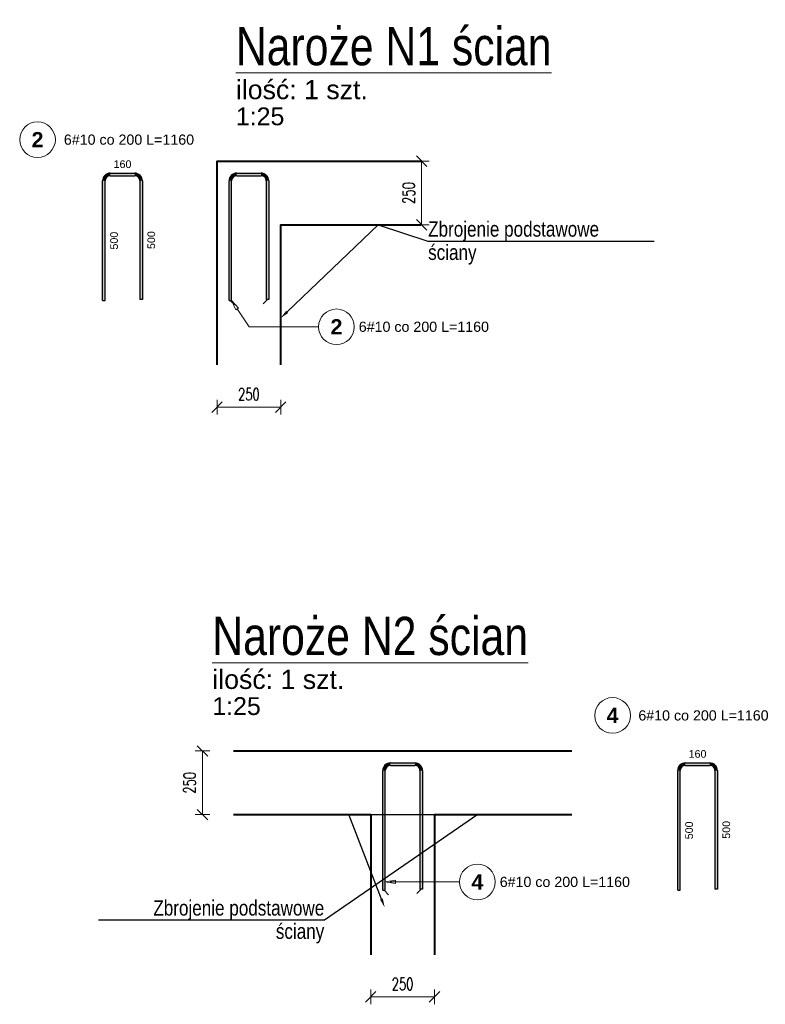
# Model space of a CAD drawing. Extents: x -1474 to 242612, y -5719 to 75879.
# Tile 9 of 13: x 106789 to 109715, y -1839 to 2026. Entities that reach past the tile are written whole.
import ezdxf
from ezdxf import colors
from ezdxf.entities.mleader import LeaderData, LeaderLine
from ezdxf.math import Vec2, Vec3

# ---------------------------------------------------------------- set-up
doc = ezdxf.new("R2010")
doc.units = 0
doc.header["$LTSCALE"] = 8
doc.header["$MEASUREMENT"] = 0
for name, color, linetype, lineweight in [('P-Linia1', 3, 'Continuous', 40), ('P-Opis', 1, 'Continuous', 18), ('P-Wymiar', 254, 'Continuous', 9)]:
    doc.layers.add(name, color=color, linetype=linetype, lineweight=lineweight)
for name, color, linetype in [('RCAD_kształt pręta', 7, 'Continuous'), ('RCAD_opis kształtu pręta', 7, 'Continuous'), ('RCAD_pręt wyrzucony', 130, 'Continuous')]:
    doc.layers.add(name, color=color, linetype=linetype)
doc.styles.add('_Fd Opis', font='arial.ttf')
doc.styles.add('ROMANS', font='romans.shx', dxfattribs={"width": 0.7})
doc.styles.add('style1', font='arial.ttf')
doc.styles.add('style3', font='arialbd.ttf')
doc.dimstyles.new('A25', dxfattribs={"dimscale": 27, "dimtxt": 1.75, "dimasz": 0.06, "dimexe": 0, "dimexo": 0, "dimgap": 1, "dimtad": 1, "dimdec": 4, "dimrnd": 0.1, "dimdsep": 46, "dimtxsty": 'ROMANS', "dimblk": '[[[[[[[[', "dimcen": 2, "dimdle": 2, "dimse1": 1, "dimse2": 1, "dimclrd": 256, "dimclrt": 1, "dimadec": 0, "dimazin": 0, "dimtfac": 1, "dimtdec": 4, "dimtix": 1, "dimtmove": 2, "dimatfit": 3, "dimldrblk": '[[[[[[[[', "dimfxl": 0, "dimtvp": 0.6, "dimtolj": 1, "dimlwd": -1, "dimarcsym": 0})

# ---------------------------------------------------------------- blocks, each defined once
blk = doc.blocks.new('[[[[[[[[')
at = {"layer": 'P-Wymiar'}
for p, q in [((-12.7, -12.7), (12.7, 12.7)), ((0, 0), (-4.6, 0)), ((0, 18), (0, -18))]:
    blk.add_line(p, q, dxfattribs=at)
blk = doc.blocks.new('*D317')
at = {"layer": 'Defpoints', "color": 0, "transparency": 16777216}
for p in [(107563.2, 671.1), (107813.2, 671.1), (107813.2, 505.5)]:
    blk.add_point(p, dxfattribs=at)
at = {"layer": 'P-Wymiar', "transparency": 16777216}
blk.add_line((107564.8, 505.5), (107811.6, 505.5), dxfattribs=at)
at = {"layer": 'P-Wymiar', "transparency": 16777216, "xscale": 1.62, "yscale": 1.62, "zscale": 1.62, "rotation": 180}
blk.add_blockref('[[[[[[[[', (107563.2, 505.5), dxfattribs=at)
at = {"layer": 'P-Wymiar', "transparency": 16777216, "xscale": 1.62, "yscale": 1.62, "zscale": 1.62}
blk.add_blockref('[[[[[[[[', (107813.2, 505.5), dxfattribs=at)
at = {"layer": 'P-Wymiar', "color": 1, "transparency": 16777216, "insert": (107688.2, 556.1), "char_height": 47.25, "attachment_point": 5, "style": 'ROMANS'}
blk.add_mtext('\\A1;250', dxfattribs=at)
blk = doc.blocks.new('*D341')
at = {"layer": 'Defpoints', "color": 0, "transparency": 16777216}
for p in [(107627.8, -844), (107506.2, -1094), (107627.8, -1094)]:
    blk.add_point(p, dxfattribs=at)
at = {"layer": 'P-Wymiar', "transparency": 16777216}
blk.add_line((107506.2, -845.6), (107506.2, -1092.4), dxfattribs=at)
at = {"layer": 'P-Wymiar', "transparency": 16777216, "xscale": 1.62, "yscale": 1.62, "zscale": 1.62}
for p, rotation in [((107506.2, -844), 90), ((107506.2, -1094), 270)]:
    blk.add_blockref('[[[[[[[[', p, dxfattribs=dict(at, rotation=rotation))
at = {"layer": 'P-Wymiar', "color": 1, "transparency": 16777216, "insert": (107455.6, -969), "char_height": 47.25, "attachment_point": 5, "rotation": 90, "style": 'ROMANS'}
blk.add_mtext('\\A1;250', dxfattribs=at)
blk = doc.blocks.new('*D342')
at = {"layer": 'Defpoints', "color": 0, "transparency": 16777216}
for p in [(108166.4, -1644), (108416.4, -1644), (108416.4, -1809.6)]:
    blk.add_point(p, dxfattribs=at)
at = {"layer": 'P-Wymiar', "transparency": 16777216}
blk.add_line((108168.1, -1809.6), (108414.8, -1809.6), dxfattribs=at)
at = {"layer": 'P-Wymiar', "transparency": 16777216, "xscale": 1.62, "yscale": 1.62, "zscale": 1.62, "rotation": 180}
blk.add_blockref('[[[[[[[[', (108166.4, -1809.6), dxfattribs=at)
at = {"layer": 'P-Wymiar', "transparency": 16777216, "xscale": 1.62, "yscale": 1.62, "zscale": 1.62}
blk.add_blockref('[[[[[[[[', (108416.4, -1809.6), dxfattribs=at)
at = {"layer": 'P-Wymiar', "color": 1, "transparency": 16777216, "insert": (108291.4, -1759), "char_height": 47.25, "attachment_point": 5, "style": 'ROMANS'}
blk.add_mtext('\\A1;250', dxfattribs=at)
blk = doc.blocks.new('*D343')
at = {"layer": 'Defpoints', "color": 0, "transparency": 16777216}
for p in [(108279.9, 1471.1), (108279.9, 1221.1), (108366, 1221.1)]:
    blk.add_point(p, dxfattribs=at)
at = {"layer": 'P-Wymiar', "transparency": 16777216}
blk.add_line((108366, 1469.5), (108366, 1222.7), dxfattribs=at)
at = {"layer": 'P-Wymiar', "transparency": 16777216, "xscale": 1.62, "yscale": 1.62, "zscale": 1.62}
for p, rotation in [((108366, 1471.1), 90), ((108366, 1221.1), 270)]:
    blk.add_blockref('[[[[[[[[', p, dxfattribs=dict(at, rotation=rotation))
at = {"layer": 'P-Wymiar', "color": 1, "transparency": 16777216, "insert": (108315.4, 1346.1), "char_height": 47.25, "attachment_point": 5, "rotation": 90, "style": 'ROMANS'}
blk.add_mtext('\\A1;250', dxfattribs=at)

msp = doc.modelspace()

# ---------------------------------------------------------------- hatches: boundary and pattern name
at = {"layer": 'RCAD_kształt pręta'}
h = msp.add_hatch(color=4, dxfattribs=at)
edge = h.paths.add_edge_path(flags=0)
edge.add_line((107640.21582, 1424.1152), (107640.21582, 1414.1152))
edge.add_arc((107640.21582, 1394.1152), 20, 90, 180)
edge.add_line((107620.21582, 1394.1152), (107610.21582, 1394.1152))
edge.add_arc((107640.21582, 1394.1152), 30, 450, 540, ccw=False)
for points in [[(107620.21582, 924.15856), (107610.21582, 924.15856), (107610.21582, 1394.1152), (107620.21582, 1394.1152)], [(107640.21582, 1414.1152), (107640.21582, 1424.1152), (107736.21582, 1424.1152), (107736.21582, 1414.1152)], [(107756.21582, 1394.1152), (107766.21582, 1394.1152), (107766.21582, 928.43135), (107756.21582, 928.43135)], [(108223.43582, -1390.95072), (108213.43582, -1390.95072), (108213.43582, -920.99407), (108223.43582, -920.99407)], [(108243.43582, -900.99407), (108243.43582, -890.99407), (108339.43582, -890.99407), (108339.43582, -900.99407)], [(108359.43582, -920.99407), (108369.43582, -920.99407), (108369.43582, -1386.67792), (108359.43582, -1386.67792)]]:
    msp.add_hatch(color=4, dxfattribs=at).paths.add_polyline_path(points, flags=0)
h = msp.add_hatch(color=4, dxfattribs=at)
edge = h.paths.add_edge_path(flags=0)
edge.add_line((107766.21582, 1394.1152), (107756.21582, 1394.1152))
edge.add_arc((107736.21582, 1394.1152), 20, -0.00000001, 90)
edge.add_line((107736.21582, 1414.1152), (107736.21582, 1424.1152))
edge.add_arc((107736.21582, 1394.1152), 30, 359.99999999, 450, ccw=False)
h = msp.add_hatch(color=4, dxfattribs=at)
edge = h.paths.add_edge_path(flags=0)
edge.add_line((108243.43582, -890.99407), (108243.43582, -900.99407))
edge.add_arc((108243.43582, -920.99407), 20, 90, 180)
edge.add_line((108223.43582, -920.99407), (108213.43582, -920.99407))
edge.add_arc((108243.43582, -920.99407), 30, 450, 540, ccw=False)
h = msp.add_hatch(color=4, dxfattribs=at)
edge = h.paths.add_edge_path(flags=0)
edge.add_line((108369.43582, -920.99407), (108359.43582, -920.99407))
edge.add_arc((108339.43582, -920.99407), 20, -0.00000001, 90)
edge.add_line((108339.43582, -900.99407), (108339.43582, -890.99407))
edge.add_arc((108339.43582, -920.99407), 30, 359.99999999, 450, ccw=False)
at = {"layer": 'RCAD_pręt wyrzucony'}
h = msp.add_hatch(color=4, dxfattribs=at)
edge = h.paths.add_edge_path(flags=0)
edge.add_line((107144.11253, 1424.1152), (107144.11253, 1414.1152))
edge.add_arc((107144.11253, 1394.1152), 20, 90, 180)
edge.add_line((107124.11253, 1394.1152), (107114.11253, 1394.1152))
edge.add_arc((107144.11253, 1394.1152), 30, 450, 540, ccw=False)
for points in [[(107124.11253, 924.15856), (107114.11253, 924.15856), (107114.11253, 1394.1152), (107124.11253, 1394.1152)], [(107144.11253, 1414.1152), (107144.11253, 1424.1152), (107240.11253, 1424.1152), (107240.11253, 1414.1152)], [(107260.11253, 1394.1152), (107270.11253, 1394.1152), (107270.11253, 928.43135), (107260.11253, 928.43135)], [(109380.91184, -1390.95072), (109370.91184, -1390.95072), (109370.91184, -920.99407), (109380.91184, -920.99407)], [(109400.91184, -900.99407), (109400.91184, -890.99407), (109496.91184, -890.99407), (109496.91184, -900.99407)], [(109516.91184, -920.99407), (109526.91184, -920.99407), (109526.91184, -1386.67792), (109516.91184, -1386.67792)]]:
    msp.add_hatch(color=4, dxfattribs=at).paths.add_polyline_path(points, flags=0)
h = msp.add_hatch(color=4, dxfattribs=at)
edge = h.paths.add_edge_path(flags=0)
edge.add_line((107270.11253, 1394.1152), (107260.11253, 1394.1152))
edge.add_arc((107240.11253, 1394.1152), 20, -0.00000001, 90)
edge.add_line((107240.11253, 1414.1152), (107240.11253, 1424.1152))
edge.add_arc((107240.11253, 1394.1152), 30, 359.99999999, 450, ccw=False)
h = msp.add_hatch(color=4, dxfattribs=at)
edge = h.paths.add_edge_path(flags=0)
edge.add_line((109400.91184, -890.99407), (109400.91184, -900.99407))
edge.add_arc((109400.91184, -920.99407), 20, 90, 180)
edge.add_line((109380.91184, -920.99407), (109370.91184, -920.99407))
edge.add_arc((109400.91184, -920.99407), 30, 450, 540, ccw=False)
h = msp.add_hatch(color=4, dxfattribs=at)
edge = h.paths.add_edge_path(flags=0)
edge.add_line((109526.91184, -920.99407), (109516.91184, -920.99407))
edge.add_arc((109496.91184, -920.99407), 20, -0.00000001, 90)
edge.add_line((109496.91184, -900.99407), (109496.91184, -890.99407))
edge.add_arc((109496.91184, -920.99407), 30, 359.99999999, 450, ccw=False)

# ---------------------------------------------------------------- linework, layer by layer
at = {"layer": 'P-Linia1'}
for points in [[(107563.21582, 671.1152), (107563.21582, 1471.1152), (108363.21582, 1471.1152)], [(107813.21582, 671.1152), (107813.21582, 1221.1152), (108363.21582, 1221.1152)], [(107627.81744, -843.99407), (108955.05419, -843.99407)], [(107627.81744, -1093.99407), (108166.43582, -1093.99407)], [(108166.43582, -1093.99407), (108166.43582, -1643.99407)], [(108416.43582, -1093.99407), (108955.05419, -1093.99407)], [(108416.43582, -1093.99407), (108416.43582, -1643.99407)]]:
    msp.add_lwpolyline(points, dxfattribs=at)
at = {"layer": 'RCAD_kształt pręta', "color": 4}
for p, q in [((107610.21582, 924.15856), (107610.21582, 1394.1152)), ((107620.21582, 924.15856), (107620.21582, 1394.1152)), ((107640.21582, 1424.1152), (107736.21582, 1424.1152)), ((107640.21582, 1414.1152), (107736.21582, 1414.1152)), ((107756.21582, 1394.1152), (107756.21582, 928.43135)), ((107766.21582, 1394.1152), (107766.21582, 928.43135)), ((107766.21582, 928.43135), (107756.21582, 928.43135)), ((107610.21582, 924.15856), (107620.21582, 924.15856)), ((108213.43582, -1390.95072), (108213.43582, -920.99407)), ((108223.43582, -1390.95072), (108223.43582, -920.99407)), ((108243.43582, -890.99407), (108339.43582, -890.99407)), ((108243.43582, -900.99407), (108339.43582, -900.99407)), ((108359.43582, -920.99407), (108359.43582, -1386.67792)), ((108369.43582, -920.99407), (108369.43582, -1386.67792)), ((108213.43582, -1390.95072), (108223.43582, -1390.95072)), ((108369.43582, -1386.67792), (108359.43582, -1386.67792))]:
    msp.add_line(p, q, dxfattribs=at)
at = {"layer": 'RCAD_kształt pręta', "color": 2, "lineweight": 5}
for p, q in [((107761.21582, 928.43135), (107743.71582, 910.93135)), ((107615.21582, 924.15856), (107632.71582, 906.65856)), ((108218.43582, -1390.95072), (108235.93582, -1408.45072)), ((108364.43582, -1386.67792), (108346.93582, -1404.17792))]:
    msp.add_line(p, q, dxfattribs=at)
at = {"layer": 'RCAD_kształt pręta', "color": 4}
for centre, radius, start, end in [((107640.21582, 1394.1152), 30, 90, 180), ((107640.21582, 1394.1152), 20, 90, 180), ((107736.21582, 1394.1152), 30, 359.99999999, 90), ((107736.21582, 1394.1152), 20, 359.99999999, 90), ((108243.43582, -920.99407), 30, 90, 180), ((108243.43582, -920.99407), 20, 90, 180), ((108339.43582, -920.99407), 30, 359.99999999, 90), ((108339.43582, -920.99407), 20, 359.99999999, 90)]:
    msp.add_arc(centre, radius, start, end, dxfattribs=at)
at = {"layer": 'RCAD_opis kształtu pręta', "color": 8, "lineweight": 0}
for p, q in [((107636.82795, 887.16556), (107620.21582, 924.15856)), ((107620.21582, 924.15856), (107647.92772, 894.5529)), ((107636.82795, 887.16556), (107647.92772, 894.5529)), ((107688.97172, 820.85003), (107642.37783, 890.85923)), ((107688.97172, 820.85003), (107961.73302, 820.85003)), ((108223.43582, -1358.46822), (108263.43582, -1351.80155)), ((108263.43582, -1365.13489), (108263.43582, -1351.80155)), ((108263.43582, -1365.13489), (108223.43582, -1358.46822)), ((108242.19173, -1358.46822), (108263.43582, -1358.46822)), ((108242.19173, -1358.46822), (108514.95302, -1358.46822))]:
    msp.add_line(p, q, dxfattribs=at)
for centre in [(108031.73302, 820.85003), (108584.95302, -1358.46822)]:
    msp.add_circle(centre, 70, dxfattribs=at)
at = {"layer": 'RCAD_pręt wyrzucony', "color": 4}
for p, q in [((107114.11253, 924.15856), (107114.11253, 1394.1152)), ((107124.11253, 924.15856), (107124.11253, 1394.1152)), ((107144.11253, 1424.1152), (107240.11253, 1424.1152)), ((107144.11253, 1414.1152), (107240.11253, 1414.1152)), ((107260.11253, 1394.1152), (107260.11253, 928.43135)), ((107270.11253, 1394.1152), (107270.11253, 928.43135)), ((107270.11253, 928.43135), (107260.11253, 928.43135)), ((107114.11253, 924.15856), (107124.11253, 924.15856)), ((109370.91184, -1390.95072), (109370.91184, -920.99407)), ((109380.91184, -1390.95072), (109380.91184, -920.99407)), ((109400.91184, -890.99407), (109496.91184, -890.99407)), ((109400.91184, -900.99407), (109496.91184, -900.99407)), ((109516.91184, -920.99407), (109516.91184, -1386.67792)), ((109526.91184, -920.99407), (109526.91184, -1386.67792)), ((109370.91184, -1390.95072), (109380.91184, -1390.95072)), ((109526.91184, -1386.67792), (109516.91184, -1386.67792))]:
    msp.add_line(p, q, dxfattribs=at)
at = {"layer": 'RCAD_pręt wyrzucony', "color": 8, "lineweight": 0}
for centre in [(106858.6597, 1555.39601), (109115.45901, -704.87809)]:
    msp.add_circle(centre, 70, dxfattribs=at)
at = {"layer": 'RCAD_pręt wyrzucony', "color": 4}
for centre, radius, start, end in [((107144.11253, 1394.1152), 30, 90, 180), ((107144.11253, 1394.1152), 20, 90, 180), ((107240.11253, 1394.1152), 30, 359.99999999, 90), ((107240.11253, 1394.1152), 20, 359.99999999, 90), ((109400.91184, -920.99407), 30, 90, 180), ((109400.91184, -920.99407), 20, 90, 180), ((109496.91184, -920.99407), 30, 359.99999999, 90), ((109496.91184, -920.99407), 20, 359.99999999, 90)]:
    msp.add_arc(centre, radius, start, end, dxfattribs=at)

# ---------------------------------------------------------------- texts
at = {"layer": 'P-Opis', "attachment_point": 4, "style": '_Fd Opis'}
for s, insert, char_height, width in [('{\\W0.8;\\LNaroże N1 ścian}', (107637.02209, 1921.40939), 150, 2193.3496982), ('ilość: 1 szt.', (107637.02209, 1751.38857), 75, 803.7687585), ('{\\W0.8;\\LNaroże N2 ścian}', (107544.54851, -393.69988), 150, 2193.3496982), ('ilość: 1 szt.', (107544.54851, -563.7207), 75, 803.7687585)]:
    msp.add_mtext(s, dxfattribs=dict(at, insert=insert, char_height=char_height, width=width))
at = {"layer": 'P-Opis', "char_height": 70, "attachment_point": 4, "style": '_Fd Opis'}
for insert in [(107637.02209, 1646.56827), (107544.54851, -668.541)]:
    msp.add_mtext('1:25', dxfattribs=dict(at, insert=insert))
at = {"layer": 'RCAD_opis kształtu pręta', "color": 1, "attachment_point": 5}
for s, insert, char_height, style in [('2', (108031.73302, 820.85003), 60, 'style3'), ('6#10 co 200 L=1160', (108374.92538, 820.85003), 40, 'style1'), ('4', (108584.95302, -1358.46822), 60, 'style3'), ('6#10 co 200 L=1160', (108928.14538, -1358.46822), 40, 'style1')]:
    msp.add_mtext(s, dxfattribs=dict(at, insert=insert, char_height=char_height, style=style))
at = {"layer": 'RCAD_pręt wyrzucony', "color": 1, "attachment_point": 5}
for s, insert, char_height, style in [('2', (106858.6597, 1555.39601), 60, 'style3'), ('160', (107192.11253, 1459.1152), 30, 'style1'), ('4', (109115.45901, -704.87809), 60, 'style3'), ('160', (109448.91184, -855.99407), 30, 'style1')]:
    msp.add_mtext(s, dxfattribs=dict(at, insert=insert, char_height=char_height, style=style))
at = {"layer": 'RCAD_pręt wyrzucony', "color": 2, "char_height": 40, "attachment_point": 5, "style": 'style1'}
for insert in [(107217.62287, 1555.39601), (109472.19844, -704.87809)]:
    msp.add_mtext('6#10 co 200 L=1160', dxfattribs=dict(at, insert=insert))
at = {"layer": 'RCAD_pręt wyrzucony', "color": 1, "char_height": 30, "attachment_point": 5, "style": 'style1'}
for insert, rotation in [((107159.11253, 1159.13688), 90), ((107305.11253, 1161.27327), 89.99999999), ((109415.91184, -1155.9724), 90), ((109561.91184, -1153.836), 89.99999999)]:
    msp.add_mtext('500', dxfattribs=dict(at, insert=insert, rotation=rotation))

# ---------------------------------------------------------------- dimensions: what is measured, and where the dimension line sits
at = {"layer": 'P-Wymiar'}
for base, p1, p2, picture, middle in [((108366.03637, 1221.1152), (108279.88126, 1471.1152), (108279.88126, 1221.1152), '*D343', (108315.41137, 1346.1152)), ((107506.23688, -1093.99407), (107627.81744, -843.99407), (107627.81744, -1093.99407), '*D341', (107455.61188, -968.99407))]:
    dim = msp.add_linear_dim(base=base, p1=p1, p2=p2, angle=90, dimstyle='A25', dxfattribs=at)
    dim.commit()
    dim.dimension.update_dxf_attribs({"geometry": picture, "text_midpoint": middle})
for base, p1, p2, picture, middle in [((107813.21582, 505.51081), (107563.21582, 671.1152), (107813.21582, 671.1152), '*D317', (107688.21582, 556.13581)), ((108416.43582, -1809.59846), (108166.43582, -1643.99407), (108416.43582, -1643.99407), '*D342', (108291.43582, -1758.97346))]:
    dim = msp.add_linear_dim(base=base, p1=p1, p2=p2, dimstyle='A25', dxfattribs=at)
    dim.commit()
    dim.dimension.update_dxf_attribs({"geometry": picture, "text_midpoint": middle})

# ---------------------------------------------------------------- leaders
at = {"layer": 'P-Opis'}
ml = msp.add_multileader_mtext('Standard', dxfattribs=at)
ml.set_content('{\\W0.8;Zbrojenie podstawowe\\Pściany}', color=256, style='_Fd Opis')
ml.set_leader_properties()
ml.build(insert=Vec2(0, 0))
ml.multileader.update_dxf_attribs({"has_dogleg": 0, "text_left_attachment_type": 6, "text_right_attachment_type": 6, "arrow_head_size": 35})
ctx = ml.context
ctx.base_point, ctx.char_height, ctx.arrow_head_size, ctx.landing_gap_size, ctx.plane_origin = Vec3(108390.93599, 1157.05818), 60, 35, 0.7, Vec3(102401.7289, 1242.90761)
ctx.left_attachment, ctx.right_attachment = 6, 6
notes = []
notes.append((ctx, [(0, (1, 1, 0), (107953.05867, 1157.05818), (1, 0), 437.87732, [(2, [(107813.21582, 855.33159), (108195.78847, 1221.1152)], 0, [])])]))
ctx.mtext.insert, ctx.mtext.line_spacing_factor, ctx.mtext.line_spacing_style = Vec3(108391.63599, 1234.69802), 0.914286, 2
ml = msp.add_multileader_mtext('Standard', dxfattribs=at)
ml.set_content('{\\W0.8;Zbrojenie podstawowe\\Pściany}', color=256, style='_Fd Opis')
ml.set_leader_properties()
ml.build(insert=Vec2(0, 0))
ml.multileader.update_dxf_attribs({"has_dogleg": 0, "text_left_attachment_type": 6, "text_right_attachment_type": 6, "arrow_head_size": 35})
ctx = ml.context
ctx.base_point, ctx.char_height, ctx.arrow_head_size, ctx.landing_gap_size, ctx.plane_origin = Vec3(107316.4604, -1508.08391), 60, 35, 0.7, Vec3(113973.89423, -1422.23449)
ctx.left_attachment, ctx.right_attachment, ctx.text_align_type = 6, 6, 2
notes.append((ctx, [(0, (1, 1, 0), (108422.56446, -1508.08391), (-1, 0), 437.87732, [(2, [(108221.02277, -1458.31557), (108080.39486, -1093.99407), (108586.16347, -1093.99407)], 0, [])])]))
ctx.mtext.insert, ctx.mtext.alignment, ctx.mtext.line_spacing_factor, ctx.mtext.line_spacing_style = Vec3(107983.98714, -1430.44408), 3, 0.914286, 2
for ctx, leaders in notes:
    for number, flags, end, landing, length, lines in leaders:
        leader = LeaderData()
        leader.index, (leader.has_last_leader_line, leader.has_dogleg_vector, leader.attachment_direction) = number, flags
        leader.last_leader_point, leader.dogleg_vector, leader.dogleg_length = Vec3(end), Vec3(landing), length
        for number, points, colour, breaks in lines:
            line = LeaderLine()
            line.index, line.vertices, line.color, line.breaks = number, Vec3.list(points), colors.encode_raw_color(colour), breaks
            leader.lines.append(line)
        ctx.leaders.append(leader)

doc.saveas('drawing.dxf')
